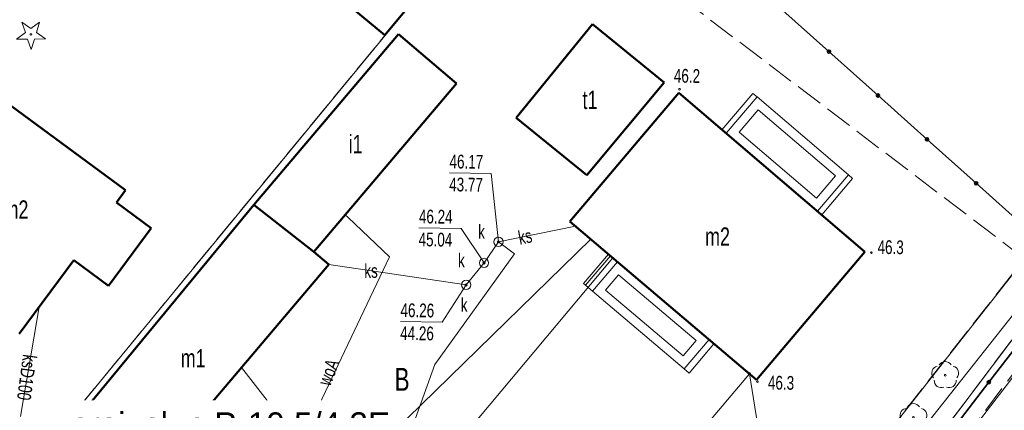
# Model space of a CAD drawing. Header units: millimetres. Extents: x 6552798 to 6553858, y 5859376 to 5860252.
# Tile 16 of 43: x 6553268 to 6553322, y 5859820 to 5859841. Entities that reach past the tile are written whole.
import ezdxf
from ezdxf import colors
from ezdxf.entities.mleader import LeaderData, LeaderLine
from ezdxf.enums import TextEntityAlignment as Align
from ezdxf.math import Vec2, Vec3

# ---------------------------------------------------------------- set-up
doc = ezdxf.new("R2010")
doc.units = ezdxf.units.MM
for name, pattern in [('1_OTKJ', [2, 1.5, -0.5]), ('2_EGBS', [0]), ('2_EGBSG', [0]), ('2_EGBT', [0]), ('2_EGBU_A', [0]), ('3_SUEP_A', [0]), ('3_SUGP', [0]), ('3_SUKP', [0]), ('3_SUUP_P', [0]), ('3_SUWP', [0]), ('GDE', [0]), ('GUK', [2, 1.5, -0.5])]:
    doc.linetypes.add(name, pattern=pattern)
for name, color, linetype, lineweight in [('Dzialki', 7, 'GDE', 18), ('EGBB_E_T_0', 7, 'Continuous', 20), ('EGBB_L_0', 7, '2_EGBU_A', 50), ('EGBE_L_0', 7, '2_EGBT', 18), ('EGBE_L_3', 7, '2_EGBS', 18), ('Kontury', 3, 'GUK', 18), ('Numery_konturow', 3, 'Continuous', 13), ('opis szafek @ 1', 7, 'Continuous', 18), ('OTK_L_0', 7, '1_OTKJ', 18), ('OTO_L_0', 7, 'Continuous', 35), ('OTR_T_1', 7, 'Continuous', 18), ('OTZ_T_0', 3, 'Continuous', 18), ('OTZ_T_1', 3, 'Continuous', 18), ('P_SUL_L_0', 7, '3_SUUP_P', 18), ('SUEP_L_0', 1, '3_SUEP_A', 18), ('SUGP_L_0', 52, '3_SUGP', 18), ('SUGR_T_0', 52, 'Continuous', 18), ('SUK_E_T_4', 34, 'Continuous', 0), ('SUK_T_3', 34, 'Continuous', 18), ('SUKP_E_T_0', 34, 'Continuous', 0), ('SUKP_L_0', 34, '3_SUKP', 18), ('SUKR_T_0', 34, 'Continuous', 18), ('SUWP_E_T_0', 5, 'Continuous', 0), ('SUWP_L_0', 5, '3_SUWP', 18)]:
    doc.layers.add(name, color=color, linetype=linetype, lineweight=lineweight)
doc.styles.get("Standard").update_dxf_attribs({"font": 'arial.ttf'})

# ---------------------------------------------------------------- blocks, each defined once
blk = doc.blocks.new('2_OTRN')
at = {"linetype": 'Continuous'}
blk.add_circle((0, 0), 0.045, dxfattribs=at)
blk = doc.blocks.new('2_OTZG')
at = {"linetype": 'Continuous'}
for p, q in [((-0.3012, 0.09375), (-0.4937, 0.6621)), ((-0.4937, 0.6621), (-0.0039, 0.31545)), ((-0.0039, 0.31545), (0.4771, 0.67415)), ((0.4771, 0.67415), (0.2988, 0.1012)), ((-0.78225, -0.26495), (-0.3012, 0.09375)), ((0.2988, 0.1012), (0.7886, -0.24545)), ((-0.18225, -0.2575), (-0.78225, -0.26495)), ((0.01025, -0.82585), (-0.18225, -0.2575)), ((0.1886, -0.2529), (0.01025, -0.82585)), ((0.7886, -0.24545), (0.1886, -0.2529))]:
    blk.add_line(p, q, dxfattribs=at)
blk.add_circle((0, 0), 0.045, dxfattribs=at)
blk = doc.blocks.new('2_OTZL')
at = {"linetype": 'Continuous'}
blk.add_circle((0, 0), 0.045, dxfattribs=at)
for centre, start, end in [((0, 0.375), 30.1401, 149.8599), ((-0.357, 0.116), 102.1445, 221.86), ((0.357, 0.116), 318.14, 77.8555), ((-0.22, -0.303), 174.1482, 293.8542), ((0.22, -0.303), 246.1458, 5.8518)]:
    blk.add_arc(centre, 0.375, start, end, dxfattribs=at)
blk = doc.blocks.new('4_SUPS')
at = {"linetype": 'Continuous'}
blk.add_circle((0, 0), 0.0625, dxfattribs=at)
blk = doc.blocks.new('4_SUKS')
at = {"linetype": 'Continuous'}
blk.add_circle((0, 0), 0.25, dxfattribs=at)

msp = doc.modelspace()

# ---------------------------------------------------------------- linework, layer by layer
at = {"layer": 'Dzialki'}
for p, q in [((6553298.12, 5859796.02), (6553415.42, 5859945.08)), ((6553266.43, 5859813.48), (6553298.11, 5859851.95)), ((6553299.75, 5859793.32), (6553336.65, 5859842.21))]:
    msp.add_line(p, q, dxfattribs=at)
at = {"layer": 'EGBB_L_0', "linetype": '2_EGBU_A'}
for p, q in [((6553288.297, 5859840.058), (6553293.699, 5859846.573)), ((6553288.297, 5859840.058), (6553284.886, 5859842.886)), ((6553295.465, 5859835.547), (6553299.627, 5859840.65)), ((6553299.627, 5859840.65), (6553303.523, 5859837.476)), ((6553289.038, 5859840.107), (6553281.148, 5859830.806)), ((6553292.201, 5859837.423), (6553289.038, 5859840.107)), ((6553284.433, 5859828.25), (6553292.201, 5859837.423)), ((6553303.523, 5859837.476), (6553299.312, 5859832.414)), ((6553304.325, 5859836.904), (6553298.386, 5859829.9)), ((6553314.476, 5859828.252), (6553304.325, 5859836.904)), ((6553267.515, 5859836.496), (6553274.158, 5859831.613)), ((6553299.312, 5859832.414), (6553295.465, 5859835.547)), ((6553274.158, 5859831.613), (6553273.659, 5859830.93)), ((6553273.659, 5859830.93), (6553275.549, 5859829.534)), ((6553270.578, 5859817.992), (6553281.148, 5859830.806)), ((6553281.148, 5859830.806), (6553284.433, 5859828.25)), ((6553298.386, 5859829.9), (6553308.558, 5859821.274)), ((6553275.549, 5859829.534), (6553273.236, 5859826.396)), ((6553284.433, 5859828.25), (6553285.243, 5859827.559)), ((6553308.558, 5859821.274), (6553314.476, 5859828.252)), ((6553271.345, 5859827.792), (6553268.349, 5859823.783)), ((6553273.236, 5859826.396), (6553271.345, 5859827.792)), ((6553285.243, 5859827.559), (6553274.485, 5859814.867))]:
    msp.add_line(p, q, dxfattribs=at)
at = {"layer": 'EGBE_L_0', "linetype": '2_EGBS'}
for p, q in [((6553308.59, 5859836.686), (6553306.904, 5859834.707)), ((6553313.575, 5859832.437), (6553308.59, 5859836.686)), ((6553306.904, 5859834.707), (6553311.889, 5859830.458)), ((6553311.889, 5859830.458), (6553313.575, 5859832.437)), ((6553300.979, 5859827.701), (6553299.621, 5859826.099)), ((6553305.975, 5859823.465), (6553300.979, 5859827.701)), ((6553299.621, 5859826.099), (6553304.616, 5859821.863)), ((6553304.616, 5859821.863), (6553305.975, 5859823.465))]:
    msp.add_line(p, q, dxfattribs=at)
at = {"layer": 'EGBE_L_0', "linetype": '2_EGBT'}
for p, q in [((6553307.609, 5859834.763), (6553308.647, 5859835.981)), ((6553308.647, 5859835.981), (6553312.87, 5859832.38)), ((6553311.832, 5859831.163), (6553307.609, 5859834.763)), ((6553312.87, 5859832.38), (6553311.832, 5859831.163)), ((6553300.325, 5859826.157), (6553301.037, 5859826.996)), ((6553301.037, 5859826.996), (6553305.27, 5859823.407)), ((6553304.558, 5859822.568), (6553300.325, 5859826.157)), ((6553305.27, 5859823.407), (6553304.558, 5859822.568))]:
    msp.add_line(p, q, dxfattribs=at)
at = {"layer": 'EGBE_L_3', "linetype": '2_EGBS'}
for p, q in [((6553306.675, 5859834.901), (6553308.362, 5859836.88)), ((6553308.59, 5859836.686), (6553308.362, 5859836.88)), ((6553306.904, 5859834.707), (6553308.59, 5859836.686)), ((6553308.59, 5859836.686), (6553306.904, 5859834.707)), ((6553313.575, 5859832.437), (6553311.889, 5859830.458)), ((6553311.889, 5859830.458), (6553313.575, 5859832.437)), ((6553312.117, 5859830.263), (6553313.804, 5859832.242)), ((6553311.889, 5859830.458), (6553312.117, 5859830.263)), ((6553299.125, 5859826.52), (6553300.483, 5859828.121)), ((6553299.239, 5859826.423), (6553300.598, 5859828.024)), ((6553299.621, 5859826.099), (6553300.979, 5859827.701)), ((6553300.979, 5859827.701), (6553299.621, 5859826.099)), ((6553300.979, 5859827.701), (6553300.483, 5859828.121)), ((6553305.975, 5859823.465), (6553304.616, 5859821.863)), ((6553304.616, 5859821.863), (6553305.975, 5859823.465)), ((6553304.883, 5859821.637), (6553306.242, 5859823.238)), ((6553304.616, 5859821.863), (6553304.883, 5859821.637))]:
    msp.add_line(p, q, dxfattribs=at)
at = {"layer": 'EGBE_L_3', "linetype": '2_EGBSG'}
for p, q in [((6553306.904, 5859834.707), (6553306.675, 5859834.901)), ((6553313.575, 5859832.437), (6553313.804, 5859832.242)), ((6553299.621, 5859826.099), (6553299.125, 5859826.52)), ((6553305.975, 5859823.465), (6553306.242, 5859823.238))]:
    msp.add_line(p, q, dxfattribs=at)
at = {"layer": 'Kontury'}
for p, q in [((6553266.43, 5859813.48), (6553295.56, 5859848.86)), ((6553323.18, 5859827.87), (6553295.56, 5859848.86)), ((6553298.12, 5859796.02), (6553323.18, 5859827.87)), ((6553324.86, 5859826.59), (6553299.75, 5859793.32))]:
    msp.add_line(p, q, dxfattribs=at)
at = {"layer": 'OTK_L_0', "linetype": '1_OTKJ'}
msp.add_line((6553316.22, 5859813.22), (6553330.26, 5859831.82), dxfattribs=at)
at = {"layer": 'OTO_L_0'}
for p, q in [((6553309.838, 5859841.55), (6553312.513, 5859839.158)), ((6553312.513, 5859839.158), (6553315.188, 5859836.767)), ((6553315.188, 5859836.767), (6553317.864, 5859834.375)), ((6553317.864, 5859834.375), (6553320.539, 5859831.983)), ((6553320.539, 5859831.983), (6553323.215, 5859829.592)), ((6553323.602, 5859824.229), (6553321.227, 5859821.144)), ((6553321.227, 5859821.144), (6553318.852, 5859818.059))]:
    msp.add_line(p, q, dxfattribs=at)
for centre in [(6553312.513, 5859839.158), (6553315.188, 5859836.767), (6553317.864, 5859834.375), (6553320.539, 5859831.983), (6553321.227, 5859821.144)]:
    msp.add_circle(centre, 0.085, dxfattribs=at)
at = {"layer": 'P_SUL_L_0', "linetype": '3_SUUP_P'}
msp.add_line((6553345.519, 5859853.884), (6553299.053, 5859795.111), dxfattribs=at)
at = {"layer": 'SUEP_L_0', "linetype": '3_SUEP_A'}
for p, q in [((6553280.585, 5859803.92), (6553300.727, 5859827.914)), ((6553280.479, 5859821.938), (6553283.147, 5859818.507))]:
    msp.add_line(p, q, dxfattribs=at)
at = {"layer": 'SUGP_L_0', "linetype": '3_SUGP'}
msp.add_line((6553288.151, 5859797.945), (6553308.177, 5859821.597), dxfattribs=at)
at = {"layer": 'SUGR_T_0', "linetype": 'Continuous', "lineweight": 0}
msp.add_line((6553308.177, 5859821.597), (6553308.731, 5859818.13), dxfattribs=at)
at = {"layer": 'SUKP_L_0', "linetype": '3_SUKP'}
for p, q in [((6553294.491, 5859828.79), (6553298.691, 5859829.641)), ((6553294.491, 5859828.79), (6553293.705, 5859827.641)), ((6553295.362, 5859828.138), (6553294.491, 5859828.79)), ((6553291.018, 5859822.098), (6553295.362, 5859828.138)), ((6553293.705, 5859827.641), (6553292.729, 5859826.444)), ((6553292.729, 5859826.444), (6553285.243, 5859827.559)), ((6553269.449, 5859825.255), (6553268.421, 5859819.267)), ((6553287.98, 5859813.639), (6553291.018, 5859822.098))]:
    msp.add_line(p, q, dxfattribs=at)
at = {"layer": 'SUKR_T_0', "linetype": 'Continuous', "lineweight": 0}
for p, q in [((6553291.816, 5859832.546), (6553294.096, 5859832.514)), ((6553294.491, 5859828.79), (6553294.096, 5859832.514)), ((6553290.147, 5859829.551), (6553292.454, 5859829.519)), ((6553293.705, 5859827.641), (6553292.454, 5859829.519)), ((6553292.729, 5859826.444), (6553291.422, 5859824.413)), ((6553289.143, 5859824.444), (6553291.422, 5859824.413))]:
    msp.add_line(p, q, dxfattribs=at)
at = {"layer": 'SUWP_L_0', "linetype": '3_SUWP'}
for p, q in [((6553319.43, 5859817.39), (6553345.5, 5859851.22)), ((6553286.289, 5859830.124), (6553286.141, 5859830.267)), ((6553288.549, 5859827.973), (6553286.289, 5859830.124)), ((6553277.239, 5859807.198), (6553299.53, 5859828.93)), ((6553281.513, 5859813.199), (6553288.549, 5859827.973))]:
    msp.add_line(p, q, dxfattribs=at)

# ---------------------------------------------------------------- block references
at = {"layer": 'OTR_T_1'}
for p, rotation in [((6553304.364, 5859837.107), 359.202864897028), ((6553314.826, 5859828.2), 359.2028643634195), ((6553308.614, 5859821.169), 359.2028648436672)]:
    msp.add_blockref('2_OTRN', p, dxfattribs=dict(at, rotation=rotation))
at = {"layer": 'OTZ_T_0'}
for p in [(6553318.85, 5859821.52), (6553317.121, 5859819.225)]:
    msp.add_blockref('2_OTZL', p, dxfattribs=at)
at = {"layer": 'OTZ_T_1'}
msp.add_blockref('2_OTZG', (6553268.996, 5859840.096), dxfattribs=at)
at = {"layer": 'SUGR_T_0', "rotation": 359.2000000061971}
msp.add_blockref('4_SUPS', (6553308.177, 5859821.597), dxfattribs=at)
at = {"layer": 'SUK_T_3'}
for p in [(6553294.491, 5859828.79), (6553293.705, 5859827.641), (6553292.729, 5859826.444)]:
    msp.add_blockref('4_SUKS', p, dxfattribs=at)
at = {"layer": 'SUKR_T_0'}
for p, rotation in [((6553294.491, 5859828.79), 359.202865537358), ((6553293.705, 5859827.641), 359.2028656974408), ((6553292.729, 5859826.444), 359.2028658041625)]:
    msp.add_blockref('4_SUPS', p, dxfattribs=dict(at, rotation=rotation))

# ---------------------------------------------------------------- texts
at = {"layer": 'EGBB_E_T_0', "width": 0.7}
for s, p in [('t1', (6553299.482, 5859836.522)), ('i1', (6553286.705, 5859834.147)), ('m2', (6553268.182, 5859830.555)), ('m2', (6553306.436, 5859829.083)), ('m1', (6553277.844, 5859822.446))]:
    msp.add_text(s, height=1, dxfattribs=at).set_placement(p, align=Align.MIDDLE)
at = {"layer": 'Numery_konturow', "width": 0.7}
msp.add_text('B', height=1.25, dxfattribs=at).set_placement((6553288.83, 5859821.92), align=Align.TOP_LEFT)
at = {"layer": 'OTR_T_1', "lineweight": 9, "width": 0.7}
for s, p in [('46.2', (6553304.052, 5859837.471)), ('46.3', (6553315.159, 5859828.133)), ('46.3', (6553309.181, 5859820.744))]:
    msp.add_text(s, height=0.75, rotation=359.2029, dxfattribs=at).set_placement(p)
at = {"layer": 'SUK_E_T_4', "lineweight": 9, "width": 0.7}
for p in [(6553293.383, 5859828.963), (6553292.287, 5859827.401), (6553292.436, 5859824.976)]:
    msp.add_text('k', height=0.75, dxfattribs=at).set_placement(p)
at = {"layer": 'SUKP_E_T_0', "lineweight": 9, "width": 0.7}
for s, rotation, p in [('ks', 11.4577, (6553295.941, 5859829.084)), ('ks', 0.3729, (6553287.543, 5859827.216)), ('ksD100', 262.2929, (6553268.787, 5859821.397))]:
    msp.add_text(s, height=0.75, rotation=rotation, dxfattribs=at).set_placement(p, align=Align.MIDDLE)
at = {"layer": 'SUKR_T_0', "lineweight": 9, "width": 0.7}
for s, p in [('46.17', (6553291.83, 5859833.546)), ('43.77', (6553291.812, 5859832.296)), ('46.24', (6553290.161, 5859830.551)), ('45.04', (6553290.143, 5859829.301)), ('46.26', (6553289.157, 5859825.444)), ('44.26', (6553289.139, 5859824.194))]:
    msp.add_text(s, height=0.75, rotation=359.2029, dxfattribs=at).set_placement(p, align=Align.TOP_LEFT)
at = {"layer": 'SUWP_E_T_0', "lineweight": 9, "width": 0.7}
msp.add_text('woA', height=0.75, rotation=68.6429, dxfattribs=at).set_placement((6553285.231, 5859821.678), align=Align.MIDDLE)

# ---------------------------------------------------------------- next in the draw order: leaders
at = {"layer": 'opis szafek @ 1', "color": 132, "linetype": 'Continuous', "lineweight": 18}
ml = msp.add_multileader_mtext('Standard', dxfattribs=at)
ml.set_content('\\pxsm0.371429;proj. {\\A1;słup P-10,5/4,3E\\P\\P\\Pnr 960971-03\\P\\P\\P\\psm1;8\\C1;\\P}(nowa lokalizacja)', color=132)
ml.set_leader_properties()
ml.build(insert=Vec2(0, 0))
ml.multileader.update_dxf_attribs({"text_left_attachment_type": 5, "text_right_attachment_type": 5, "dogleg_length": 1.723, "arrow_head_size": 1.1})
ctx = ml.context
ctx.base_point, ctx.char_height, ctx.arrow_head_size, ctx.landing_gap_size, ctx.plane_origin = Vec3(6553271.234, 5859810.296), 1.3, 1.1, 0, Vec3(6553294.858, 5859799.26)
ctx.left_attachment, ctx.right_attachment, ctx.text_align_type = 5, 5, 1
notes = []
notes.append((ctx, [(0, (1, 1, 0), (6553290.204, 5859810.296), (-1, 0), 1.723, [(0, [(6553294.124, 5859793.198)], 0, [])])]))
ctx.mtext.insert, ctx.mtext.width, ctx.mtext.defined_height, ctx.mtext.alignment, ctx.mtext.line_spacing_style, ctx.mtext.flow_direction = Vec3(6553279.857, 5859819.496), 17.27075, 8.63, 2, 2, 5
ctx.mtext.has_bg_fill, ctx.mtext.bg_color, ctx.mtext.bg_scale_factor, ctx.mtext.bg_transparency, ctx.mtext.use_window_bg_color = 1, -1073741824, 1.5, 0, 1
for ctx, leaders in notes:
    for number, flags, end, landing, length, lines in leaders:
        leader = LeaderData()
        leader.index, (leader.has_last_leader_line, leader.has_dogleg_vector, leader.attachment_direction) = number, flags
        leader.last_leader_point, leader.dogleg_vector, leader.dogleg_length = Vec3(end), Vec3(landing), length
        for number, points, colour, breaks in lines:
            line = LeaderLine()
            line.index, line.vertices, line.color, line.breaks = number, Vec3.list(points), colors.encode_raw_color(colour), breaks
            leader.lines.append(line)
        ctx.leaders.append(leader)

doc.saveas('drawing.dxf')
